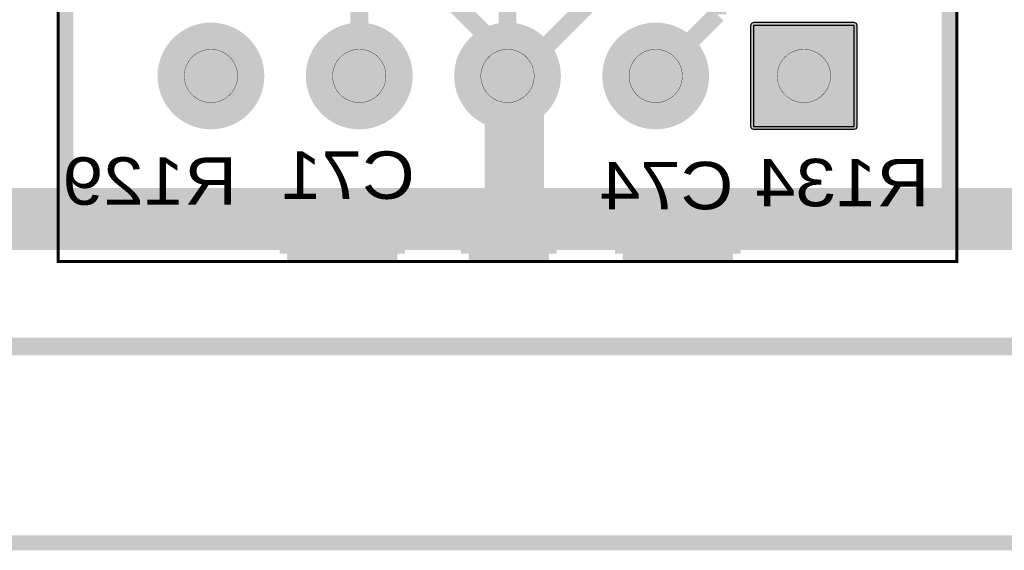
# Model space of a CAD drawing. Header units: millimetres. Extents: x -8 to 125, y -6 to 113.
# Tile 83 of 142: x 68.48 to 85.09, y -3.43 to 5.52. Entities that reach past the tile are written whole.
import ezdxf
from ezdxf.enums import TextEntityAlignment as Align

# ---------------------------------------------------------------- set-up
doc = ezdxf.new("R2010")
doc.units = ezdxf.units.MM
for name, color, linetype, true_color in [('Board Outline Layer', 7, 'Continuous', 0xff00ff), ('Bottom Layer', 7, 'Continuous', 0x0000ff), ('Bottom Silkscreen Layer', 7, 'Continuous', 0x66cc33), ('Component Shape Layer', 7, 'Continuous', 0x00cccc), ('Document Layer', 7, 'Continuous', 0xffffff), ('Hole Layer', 7, 'Continuous', 0x222222), ('Multi-Layer', 7, 'Continuous', 0xc0c0c0), ('Pin Soldering Layer', 7, 'Continuous', 0xcc9999), ('Top Layer', 7, 'Continuous', 0xff0000), ('Top Paste Mask Layer', 7, 'Continuous', 0x808080), ('Top Silkscreen Layer', 7, 'Continuous', 0xffcc00), ('Top Solder Mask Layer', 7, 'Continuous', 0x800080)]:
    doc.layers.add(name, color=color, linetype=linetype, true_color=true_color)
doc.styles.get("Standard").update_dxf_attribs({"font": 'arial.ttf'})

msp = doc.modelspace()

# ---------------------------------------------------------------- hatches: boundary and pattern name
at = {"layer": 'Bottom Layer'}
for points in [[(70.857, 4.572, 1), (72.557, 4.572, 1)], [(73.359, 4.572, 1), (75.058, 4.572, 1)], [(75.859, 4.572, 1), (77.558, 4.572, 1)], [(78.358, 4.572, 1), (80.057, 4.572, 1)], [(82.557, 3.722), (82.557, 5.422), (80.857, 5.422), (80.857, 3.722)]]:
    msp.add_hatch(color=256, dxfattribs=at).paths.add_polyline_path(points)
at = {"layer": 'Hole Layer'}
for points in [[(71.157, 4.572, 1), (72.257, 4.572, 1)], [(73.659, 4.572, 1), (74.759, 4.572, 1)], [(76.158, 4.572, 1), (77.258, 4.572, 1)], [(78.658, 4.572, 1), (79.757, 4.572, 1)], [(81.157, 4.572, 1), (82.257, 4.572, 1)]]:
    msp.add_hatch(color=256, dxfattribs=at).paths.add_polyline_path(points)
at = {"layer": 'Multi-Layer'}
for points in [[(70.857, 4.572, 1), (72.557, 4.572, 1)], [(70.857, 4.572, 1), (72.557, 4.572, 1)], [(70.857, 4.572, 1), (72.557, 4.572, 1)], [(73.359, 4.572, 1), (75.058, 4.572, 1)], [(73.359, 4.572, 1), (75.058, 4.572, 1)], [(73.359, 4.572, 1), (75.058, 4.572, 1)], [(75.859, 4.572, 1), (77.558, 4.572, 1)], [(75.859, 4.572, 1), (77.558, 4.572, 1)], [(75.859, 4.572, 1), (77.558, 4.572, 1)], [(78.358, 4.572, 1), (80.057, 4.572, 1)], [(78.358, 4.572, 1), (80.057, 4.572, 1)], [(78.358, 4.572, 1), (80.057, 4.572, 1)], [(82.557, 3.722), (82.557, 5.422), (80.857, 5.422), (80.857, 3.722)], [(82.557, 3.722), (82.557, 5.422), (80.857, 5.422), (80.857, 3.722)], [(82.557, 3.722), (82.557, 5.422), (80.857, 5.422), (80.857, 3.722)]]:
    msp.add_hatch(color=256, dxfattribs=at).paths.add_polyline_path(points)
at = {"layer": 'Pin Soldering Layer'}
for points in [[(71.257, 4.572, 1), (72.156, 4.572, 1)], [(73.759, 4.572, 1), (74.658, 4.572, 1)], [(76.259, 4.572, 1), (77.158, 4.572, 1)], [(78.758, 4.572, 1), (79.657, 4.572, 1)], [(81.257, 4.572, 1), (82.156, 4.572, 1)]]:
    msp.add_hatch(color=256, dxfattribs=at).paths.add_polyline_path(points)
at = {"layer": 'Top Layer'}
for points in [[(70.857, 4.572, 1), (72.557, 4.572, 1)], [(73.359, 4.572, 1), (75.058, 4.572, 1)], [(75.859, 4.572, 1), (77.558, 4.572, 1)], [(78.358, 4.572, 1), (80.057, 4.572, 1)], [(82.557, 3.722), (82.557, 5.422), (80.857, 5.422), (80.857, 3.722)]]:
    msp.add_hatch(color=256, dxfattribs=at).paths.add_polyline_path(points)
at = {"layer": 'Top Paste Mask Layer'}
for points in [[(70.857, 4.572, 1), (72.557, 4.572, 1)], [(73.359, 4.572, 1), (75.058, 4.572, 1)], [(75.859, 4.572, 1), (77.558, 4.572, 1)], [(78.358, 4.572, 1), (80.057, 4.572, 1)], [(82.557, 3.722), (82.557, 5.422), (80.857, 5.422), (80.857, 3.722)]]:
    msp.add_hatch(color=256, dxfattribs=at).paths.add_polyline_path(points)
at = {"layer": 'Top Solder Mask Layer'}
for points in [[(70.806, 4.572, 1), (72.607, 4.572, 1)], [(73.308, 4.572, 1), (75.109, 4.572, 1)], [(75.808, 4.572, 1), (77.609, 4.572, 1)], [(78.307, 4.572, 1), (80.108, 4.572, 1)], [(82.607, 3.722), (82.607, 5.422), (82.592, 5.458), (82.557, 5.472), (80.857, 5.472), (80.821, 5.458), (80.806, 5.422), (80.806, 3.722), (80.821, 3.686), (80.857, 3.672), (82.557, 3.672), (82.592, 3.686)]]:
    msp.add_hatch(color=256, dxfattribs=at).paths.add_polyline_path(points)

# ---------------------------------------------------------------- linework, layer by layer
at = {"layer": 'Board Outline Layer', "const_width": 0.3}
msp.add_lwpolyline([(2.794, 100.008), (116.078, 100.008), (118.746, 97.536), (118.746, 3.262), (115.042, 0.008), (2.754, 0.008), (0, 3.262), (0, 96.754)], close=True, dxfattribs=at)
at = {"layer": 'Bottom Layer'}
for points, const_width in [([(74.846, 6.759), (76.708, 4.898)], 0.3), ([(78.846, 6.559), (76.859, 4.572)], 0.3), ([(80.246, 5.611), (80.246, 6.559)], 0.3), ([(74.209, 5.997), (74.209, 4.572)], 0.3), ([(79.208, 4.572), (80.246, 5.611)], 0.3), ([(76.708, 4.572), (76.823, 4.457)], 1), ([(76.708, 4.898), (76.708, 4.572)], 0.3), ([(76.823, 4.457), (76.823, 2.184)], 1), ([(76.859, 4.572), (76.708, 4.572)], 0.3), ([(65.888, 2.184), (76.823, 2.184)], 1), ([(76.823, 2.184), (94.006, 2.184)], 1)]:
    msp.add_lwpolyline(points, dxfattribs=dict(at, const_width=const_width))
msp.add_lwpolyline([(82.557, 3.722), (82.557, 5.422), (80.857, 5.422), (80.857, 3.722)], close=True, dxfattribs=at)
at = {"layer": 'Component Shape Layer', "const_width": 0.0508}
msp.add_lwpolyline([(84.285, 1.445), (69.131, 1.445), (69.131, 8.448), (84.285, 8.448)], close=True, dxfattribs=at)
msp.add_lwpolyline([(84.285, 1.445), (69.131, 1.445), (69.131, 8.448), (84.285, 8.448)], close=True, dxfattribs=at)
at = {"layer": 'Document Layer', "const_width": 0.254}
msp.add_lwpolyline([(65.733, -3.302), (118.872, -3.302)], dxfattribs=at)
at = {"layer": 'Multi-Layer'}
msp.add_lwpolyline([(82.557, 3.722), (82.557, 5.422), (80.857, 5.422), (80.857, 3.722)], close=True, dxfattribs=at)
msp.add_lwpolyline([(82.557, 3.722), (82.557, 5.422), (80.857, 5.422), (80.857, 3.722)], close=True, dxfattribs=at)
msp.add_lwpolyline([(82.557, 3.722), (82.557, 5.422), (80.857, 5.422), (80.857, 3.722)], close=True, dxfattribs=at)
at = {"layer": 'Pin Soldering Layer', "const_width": 0.00508}
for points in [[(71.257, 4.572, 1), (72.156, 4.572, 1)], [(73.759, 4.572, 1), (74.658, 4.572, 1)], [(76.259, 4.572, 1), (77.158, 4.572, 1)], [(78.758, 4.572, 1), (79.657, 4.572, 1)], [(81.257, 4.572, 1), (82.156, 4.572, 1)]]:
    msp.add_lwpolyline(points, format="xyb", close=True, dxfattribs=at)
at = {"layer": 'Top Layer'}
for points, const_width in [([(76.708, 4.572), (76.708, 6.121)], 0.3), ([(88.338, 2.134), (61.563, 2.134)], 1)]:
    msp.add_lwpolyline(points, dxfattribs=dict(at, const_width=const_width))
msp.add_lwpolyline([(82.557, 3.722), (82.557, 5.422), (80.857, 5.422), (80.857, 3.722)], close=True, dxfattribs=at)
at = {"layer": 'Top Paste Mask Layer'}
msp.add_lwpolyline([(82.557, 3.722), (82.557, 5.422), (80.857, 5.422), (80.857, 3.722)], close=True, dxfattribs=at)
at = {"layer": 'Top Silkscreen Layer', "const_width": 0.254}
for points in [[(69.258, 2.172), (69.258, 8.321)], [(69.258, 2.172), (69.258, 8.321)], [(84.158, 2.172), (84.158, 8.321)], [(84.158, 2.172), (84.158, 8.321)], [(84.158, 2.172), (69.258, 2.172)], [(84.158, 2.172), (69.258, 2.172)], [(72.992, 1.572), (72.992, 2.172)], [(72.992, 1.572), (72.992, 2.172)], [(72.992, 1.572), (72.992, 2.172)], [(72.992, 1.572), (72.992, 2.172)], [(74.851, 2.172), (74.851, 1.572)], [(74.851, 2.172), (74.851, 1.572)], [(76.053, 1.572), (76.053, 2.172)], [(76.053, 1.572), (76.053, 2.172)], [(77.409, 2.172), (77.409, 1.572)], [(77.409, 2.172), (77.409, 1.572)], [(78.651, 1.572), (78.651, 2.172)], [(78.651, 1.572), (78.651, 2.172)], [(80.513, 2.172), (80.513, 1.572)], [(80.513, 2.172), (80.513, 1.572)], [(74.851, 1.572), (72.992, 1.572)], [(74.851, 1.572), (72.992, 1.572)], [(74.851, 1.572), (72.992, 1.572)], [(74.851, 1.572), (72.992, 1.572)], [(77.409, 1.572), (76.053, 1.572)], [(77.409, 1.572), (76.053, 1.572)], [(80.513, 1.572), (78.651, 1.572)], [(80.513, 1.572), (78.651, 1.572)]]:
    msp.add_lwpolyline(points, dxfattribs=at)
at = {"layer": 'Top Solder Mask Layer'}
msp.add_lwpolyline([(82.607, 3.722), (82.607, 5.422), (82.592, 5.458), (82.557, 5.472), (80.857, 5.472), (80.821, 5.458), (80.806, 5.422), (80.806, 3.722), (80.821, 3.686), (80.857, 3.672), (82.557, 3.672), (82.592, 3.686)], close=True, dxfattribs=at)

# ---------------------------------------------------------------- texts
at = {"layer": 'Bottom Silkscreen Layer', "text_generation_flag": 2, "width": 1.1}
for s, p in [('C71', (75.146, 2.259)), ('R129', (72.146, 2.159)), ('R134', (83.82, 2.134)), ('C74', (80.518, 2.083))]:
    msp.add_text(s, height=0.8001, rotation=360, dxfattribs=at).set_placement(p, align=Align.BOTTOM_LEFT)

doc.saveas('drawing.dxf')
